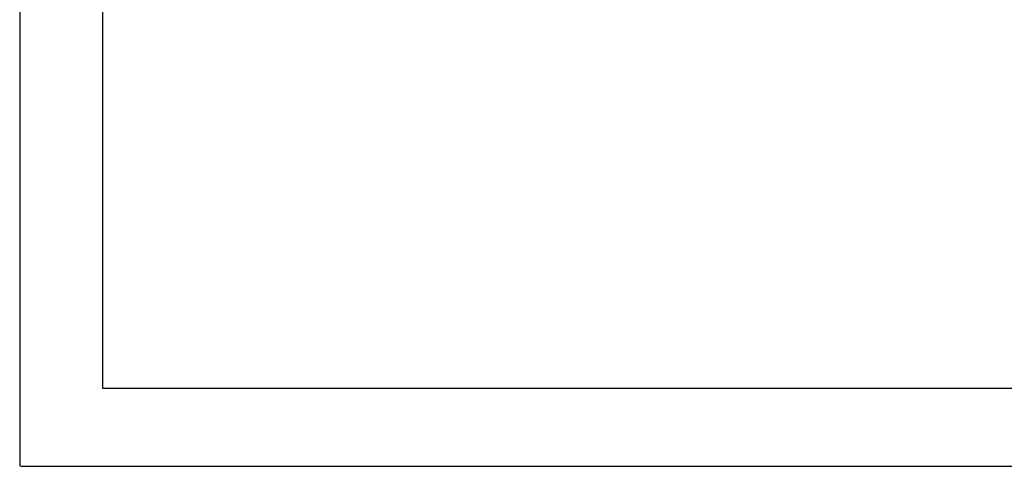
# Model space of a CAD drawing. Header units: inches. Extents: x -3.1 to 15.2, y -1.5 to 10.6.
# Tile 1 of 89: x -3 to 2.8, y -1.5 to 1.1. Entities that reach past the tile are written whole.
import ezdxf

# ---------------------------------------------------------------- set-up
doc = ezdxf.new("R2010")
doc.units = ezdxf.units.IN
doc.header["$MEASUREMENT"] = 0
doc.layers.add('chop', color=7, linetype='Continuous')

# ---------------------------------------------------------------- blocks, each defined once
blk = doc.blocks.new('block 3181')
at = {"layer": 'chop', "color": 7, "lineweight": 30, "true_color": 0xffffff}
blk.add_lwpolyline([(-3.0198, 10.5755), (-3.0198, -1.5177)], dxfattribs=at)
blk = doc.blocks.new('block 3182')
at = {"layer": 'chop', "color": 7, "lineweight": 30, "true_color": 0xffffff}
blk.add_lwpolyline([(-2.531, 10.1342), (-2.531, -1.055)], dxfattribs=at)
blk = doc.blocks.new('block 3183')
at = {"layer": 'chop', "color": 7, "lineweight": 30, "true_color": 0xffffff}
blk.add_lwpolyline([(-3.0131, -1.5175), (15.1744, -1.5175)], dxfattribs=at)
blk = doc.blocks.new('block 3185')
at = {"layer": 'chop', "color": 7, "lineweight": 30, "true_color": 0xffffff}
blk.add_lwpolyline([(-2.531, -1.055), (14.7232, -1.055)], dxfattribs=at)
blk = doc.blocks.new('block 3113')
at = {"layer": 'chop'}
for name in ['block 3181', 'block 3182', 'block 3185', 'block 3183']:
    blk.add_blockref(name, (0, 0), dxfattribs=at)

msp = doc.modelspace()

# ---------------------------------------------------------------- block references
at = {"layer": 'chop'}
msp.add_blockref('block 3113', (0, 0), dxfattribs=at)

doc.saveas('drawing.dxf')
